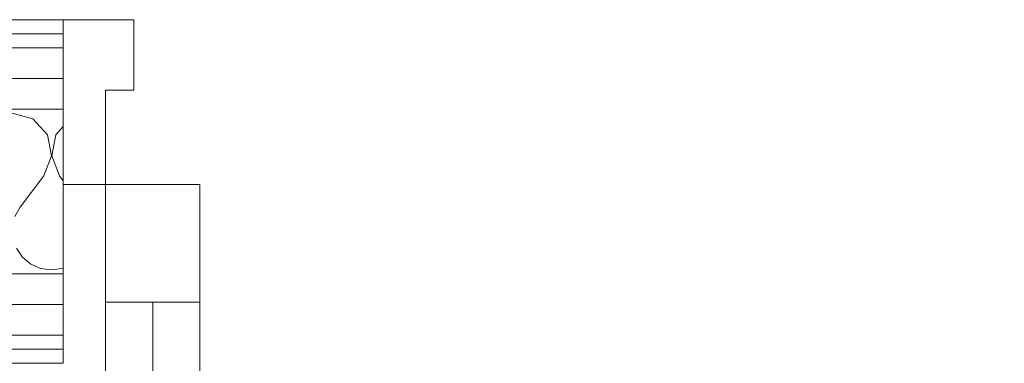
# Model space of a CAD drawing. Header units: millimetres. Extents: x -28277 to 305935, y -19284 to 4746.
# Tile 170 of 256: x 166418 to 166836, y 1964 to 2110. Entities that reach past the tile are written whole.
import ezdxf

# ---------------------------------------------------------------- set-up
doc = ezdxf.new("R2010")
doc.units = ezdxf.units.MM
doc.header["$MEASUREMENT"] = 0
doc.linetypes.add('Wipeout_Contour', pattern=[1000, 0, -1000])
doc.layers.add('Nuevo_08_E_Envans secs', color=7, linetype='Continuous')
doc.layers.add('Nuevo_Puertas Archicad', color=7, linetype='Continuous')
doc.layers.add('Nuevo_08_E_Envans secs_Pluma_Nº__1', color=7, linetype='Continuous', lineweight=5)
doc.layers.add('Nuevo_Puertas Archicad_Pluma_Nº__1', color=7, linetype='Continuous', lineweight=5)
for name, color, linetype, lineweight, true_color in [('Nuevo_08_E_Envans secs_Pluma_Nº__102', 7, 'Continuous', 5, 0xcccccc), ('Nuevo_08_E_Envans secs_Pluma_Nº__171', 171, 'Continuous', 13, 0xaaaaff), ('Nuevo_08_E_Envans secs_Pluma_Nº__177', 7, 'Continuous', 15, 0xf7e046), ('Nuevo_Puertas Archicad_Pluma_Nº__3', 7, 'Continuous', 5, 0xa4a4a4)]:
    doc.layers.add(name, color=color, linetype=linetype, lineweight=lineweight, true_color=true_color)
pattern_1 = [(44.99999999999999, (184431.6433175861, 0), (-367.6955127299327, 367.6955127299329), [389.9999856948, -129.9999952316]), (44.99999999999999, (184431.6433175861, 367.6955127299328), (-367.6955127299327, 367.6955127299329), [389.9999856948, -129.9999952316])]

# ---------------------------------------------------------------- blocks, each defined once
blk = doc.blocks.new('Puerta Doble 27_5')
at = {"layer": 'Nuevo_Puertas Archicad', "linetype": 'Continuous', "lineweight": 0, "true_color": 0xffffff}
h = blk.add_hatch(dxfattribs=at)
h.set_pattern_fill('Hormigón_en_Masa_0007', style=0, pattern_type=2)
h.set_pattern_definition([(0, (0, 0), (0, 1558.845726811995), [97.5, -802.5]), (0, (450, 779.42283153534), (0, 1558.845726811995), [97.5, -802.5]), (60.00000000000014, (0, 0), (-1350.000000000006, 779.4228634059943), [97.50000000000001, -802.4999999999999]), (60.00000000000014, (900, 0), (-1350.000000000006, 779.4228634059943), [97.50000000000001, -802.4999999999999]), (120.0000000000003, (97.4999964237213, 0), (1350.000000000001, 779.4228634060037), [97.5, -802.4999999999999]), (120.0000000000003, (997.5000143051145, 0), (1350.000000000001, 779.4228634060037), [97.5, -802.4999999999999]), (0, (0, 150), (0, 300), [0, -300, 0, -450]), (44.99999999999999, (150, 150), (-212.1320343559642, 212.1320343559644), [0, -225, 0, -374.9999999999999])])
h.paths.add_polyline_path([(742, 0), (782, 0), (782, 49.99999999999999), (742, 49.99999999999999)])
at = {"layer": 'Nuevo_Puertas Archicad_Pluma_Nº__1', "color": 7, "linetype": 'Continuous', "lineweight": 5}
for p, q in [((762, 732), (762, 49.99999999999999)), ((742, 0), (742, 49.99999999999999)), ((742, 49.99999999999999), (782, 49.99999999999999)), ((782, 49.99999999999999), (782, 0)), ((782, 0), (742, 0)), ((800, 0), (782, 0)), ((782, 0), (782, -40)), ((800, -70), (800, 0)), ((800, 0), (800, -5)), ((800, 0), (800, -5)), ((800, -5), (800, -65)), ((800, -5), (800, -65)), ((782, -40), (770, -40)), ((770, -40), (770, -70)), ((800, -65), (800, -70)), ((800, -65), (800, -70)), ((770, -70), (800, -70))]:
    blk.add_line(p, q, dxfattribs=at)
at = {"layer": 'Nuevo_Puertas Archicad_Pluma_Nº__1', "color": 7, "linetype": 'Continuous', "lineweight": 5, "flags": 128}
for points in [[(762, 732), (762, 49.99999999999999), (742, 49.99999999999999), (742, 732)], [(782, 732), (782, 49.99999999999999), (762, 49.99999999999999), (762, 732)]]:
    blk.add_lwpolyline(points, close=True, dxfattribs=at)
at = {"layer": 'Nuevo_Puertas Archicad_Pluma_Nº__3', "color": 253, "linetype": 'Continuous', "lineweight": 5, "true_color": 0xa4a4a4}
blk.add_arc((782, 0), 782, 90, 180, dxfattribs=at)
blk = doc.blocks.new('Muro_174_7', base_point=(171206.5903911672, 2109.554870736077))
at = {"layer": 'Nuevo_08_E_Envans secs_Pluma_Nº__1', "color": 7, "linetype": 'Continuous', "lineweight": 5}
for p, q in [((166436.6124715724, 2104.554870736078), (166436.6124715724, 2109.554870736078)), ((166436.6124715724, 2044.554870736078), (166436.6124715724, 2104.554870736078)), ((166436.6124715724, 2039.554870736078), (166436.6124715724, 2044.554870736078))]:
    blk.add_line(p, q, dxfattribs=at)
at = {"layer": 'Nuevo_Puertas Archicad', "color": 253, "linetype": 'Continuous', "lineweight": 5, "true_color": 0xa4a4a6, "zscale": 1000, "rotation": 180}
blk.add_blockref('Puerta Doble 27_5', (167236.6124715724, 2039.554870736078), dxfattribs=at)
blk = doc.blocks.new('*X692', base_point=(184431.6433175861, 0))
at = {"layer": 'Nuevo_08_E_Envans secs_Pluma_Nº__102', "color": 254, "linetype": 'Continuous', "lineweight": 5, "true_color": 0xcccccc}
for p, q in [((166423.7388361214, 2067.399050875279), (166414.9766509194, 2069.888204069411)), ((166429.8837707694, 2060.675097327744), (166423.7388361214, 2067.399050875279)), ((166436.6124715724, 2064.187136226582), (166433.4028644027, 2060.675097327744)), ((166431.5759728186, 2051.724777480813), (166429.8837707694, 2060.675097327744)), ((166433.4028644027, 2060.675097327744), (166431.7106623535, 2051.724777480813)), ((166428.3099842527, 2043.221537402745), (166431.5759728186, 2051.724777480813)), ((166431.7106623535, 2051.724777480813), (166434.9766509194, 2043.221537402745)), ((166428.3099842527, 2043.221537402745), (166418.3099842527, 2029.88820406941)), ((166434.9766509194, 2043.221537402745), (166436.6124715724, 2041.040443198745)), ((166418.3099842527, 2029.88820406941), (166416.0848075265, 2025.864033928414)), ((166416.7361977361, 2012.434644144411), (166419.340395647, 2008.644721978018)), ((166419.340395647, 2008.644721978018), (166422.8811323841, 2005.710690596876)), ((166422.8811323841, 2005.710690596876), (166427.0888754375, 2003.855898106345)), ((166427.0888754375, 2003.855898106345), (166431.6433175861, 2003.221537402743)), ((166431.6433175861, 2003.221537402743), (166436.1977597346, 2003.855898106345)), ((166436.1977597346, 2003.855898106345), (166436.6124715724, 2004.038704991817))]:
    blk.add_line(p, q, dxfattribs=at)
blk = doc.blocks.new('Muro_190_7', base_point=(166436.6124715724, 2109.554870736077))
at = {"color": 254, "linetype": 'Wipeout_Contour', "lineweight": 0, "ltscale": 664209.3909834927}
blk.add_wipeout([(165641.35782384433, 2103.554870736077), (166436.61247157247, 2103.554870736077), (166436.61247157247, 2109.554870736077), (165641.35782384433, 2109.554870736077)], dxfattribs=at).dxf.layer = 'Nuevo_08_E_Envans secs'
at = {"color": 254, "linetype": 'Wipeout_Contour', "lineweight": 0, "ltscale": 664208.6077350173}
blk.add_wipeout([(165641.35782384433, 2084.554870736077), (166436.61247157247, 2084.554870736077), (166436.61247157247, 2097.554870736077), (165641.35782384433, 2097.554870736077)], dxfattribs=at).dxf.layer = 'Nuevo_08_E_Envans secs'
at = {"color": 254, "linetype": 'Wipeout_Contour', "lineweight": 0, "ltscale": 664182.5241816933}
blk.add_wipeout([(165631.35782384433, 1963.554870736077), (166436.61247157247, 1963.554870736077), (166436.61247157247, 1969.5548707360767), (165631.35782384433, 1969.5548707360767)], dxfattribs=at).dxf.layer = 'Nuevo_08_E_Envans secs'
at = {"layer": 'Nuevo_08_E_Envans secs_Pluma_Nº__171', "linetype": 'Continuous', "lineweight": 13, "true_color": 0xaaaaff}
h = blk.add_hatch(dxfattribs=at)
h.set_pattern_fill('Panellat_HPL_0007', color=161, style=0, pattern_type=2)
h.set_pattern_definition(pattern_1)
h.paths.add_polyline_path([(165641.3578238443, 2103.554870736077), (166436.6124715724, 2103.554870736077), (166436.6124715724, 2109.554870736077), (165641.3578238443, 2109.554870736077)])
h = blk.add_hatch(dxfattribs=at)
h.set_pattern_fill('Panellat_HPL_0007', color=161, style=0, pattern_type=2)
h.set_pattern_definition(pattern_1)
h.paths.add_polyline_path([(165631.3578238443, 1963.554870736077), (166436.6124715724, 1963.554870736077), (166436.6124715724, 1969.554870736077), (165631.3578238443, 1969.554870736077)])
at = {"layer": 'Nuevo_08_E_Envans secs_Pluma_Nº__177', "linetype": 'Continuous', "lineweight": 15, "true_color": 0xf7e046}
h = blk.add_hatch(dxfattribs=at)
h.set_pattern_fill('Panellat_HPL_0007', color=53, style=0, pattern_type=2)
h.set_pattern_definition(pattern_1)
h.paths.add_polyline_path([(165641.3578238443, 2084.554870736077), (166436.6124715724, 2084.554870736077), (166436.6124715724, 2097.554870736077), (165641.3578238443, 2097.554870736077)])
at = {"layer": 'Nuevo_08_E_Envans secs_Pluma_Nº__1', "color": 7, "linetype": 'Continuous', "lineweight": 5}
for p, q in [((166436.6124715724, 2103.554870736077), (165641.3578238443, 2103.554870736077)), ((166436.6124715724, 2097.554870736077), (165641.3578238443, 2097.554870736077)), ((166436.6124715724, 1969.554870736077), (165631.3578238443, 1969.554870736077))]:
    blk.add_line(p, q, dxfattribs=at)
at = {"layer": 'Nuevo_08_E_Envans secs_Pluma_Nº__1', "color": 7, "linetype": 'Continuous', "lineweight": 5, "flags": 128}
for points in [[(166436.6124715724, 2109.554870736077), (165641.3578238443, 2109.554870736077)], [(166436.6124715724, 2109.554870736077), (166436.6124715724, 2103.554870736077)], [(166436.6124715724, 2103.554870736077), (166436.6124715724, 2097.554870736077)], [(166436.6124715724, 1969.554870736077), (166436.6124715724, 1963.554870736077)], [(165631.3578238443, 1963.554870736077), (166436.6124715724, 1963.554870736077)]]:
    blk.add_lwpolyline(points, dxfattribs=at)
at = {"color": 254, "linetype": 'Wipeout_Contour', "lineweight": 0, "ltscale": 664207.9549433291}
blk.add_wipeout([(165641.35782384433, 2071.554870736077), (166436.61247157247, 2071.554870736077), (166436.61247157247, 2084.554870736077), (165641.35782384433, 2084.554870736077)], dxfattribs=at).dxf.layer = 'Nuevo_08_E_Envans secs'
at = {"layer": 'Nuevo_08_E_Envans secs_Pluma_Nº__177', "linetype": 'Continuous', "lineweight": 15, "true_color": 0xf7e046}
h = blk.add_hatch(dxfattribs=at)
h.set_pattern_fill('Panellat_HPL_0007', color=53, style=0, pattern_type=2)
h.set_pattern_definition(pattern_1)
h.paths.add_polyline_path([(165641.3578238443, 2071.554870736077), (166436.6124715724, 2071.554870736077), (166436.6124715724, 2084.554870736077), (165641.3578238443, 2084.554870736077)])
at = {"layer": 'Nuevo_08_E_Envans secs_Pluma_Nº__1', "color": 7, "linetype": 'Continuous', "lineweight": 5}
for p, q in [((166436.6124715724, 2084.554870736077), (165641.3578238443, 2084.554870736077)), ((166436.6124715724, 2071.554870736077), (165641.357823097, 2071.554870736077))]:
    blk.add_line(p, q, dxfattribs=at)
at = {"layer": 'Nuevo_08_E_Envans secs_Pluma_Nº__1', "color": 7, "linetype": 'Continuous', "lineweight": 5, "flags": 128}
for points in [[(166436.6124715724, 2097.554870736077), (166436.6124715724, 2084.554870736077)], [(166436.6124715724, 2084.554870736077), (166436.6124715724, 2071.554870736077)]]:
    blk.add_lwpolyline(points, dxfattribs=at)
at = {"layer": 'Nuevo_08_E_Envans secs', "color": 7, "lineweight": 20}
blk.add_blockref('*X692', (184431.6433175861, 0), dxfattribs=at)
at = {"color": 254, "linetype": 'Wipeout_Contour', "lineweight": 0, "ltscale": 664183.8845253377}
blk.add_wipeout([(165631.35782384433, 1988.554870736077), (166436.61247157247, 1988.554870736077), (166436.61247157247, 2001.5548707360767), (165631.35782384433, 2001.5548707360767)], dxfattribs=at).dxf.layer = 'Nuevo_08_E_Envans secs'
at = {"layer": 'Nuevo_08_E_Envans secs_Pluma_Nº__177', "linetype": 'Continuous', "lineweight": 15, "true_color": 0xf7e046}
h = blk.add_hatch(dxfattribs=at)
h.set_pattern_fill('Panellat_HPL_0007', color=53, style=0, pattern_type=2)
h.set_pattern_definition(pattern_1)
h.paths.add_polyline_path([(165631.3578238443, 1988.554870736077), (166436.6124715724, 1988.554870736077), (166436.6124715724, 2001.554870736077), (165631.3578238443, 2001.554870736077)])
at = {"layer": 'Nuevo_08_E_Envans secs_Pluma_Nº__1', "color": 7, "linetype": 'Continuous', "lineweight": 5}
blk.add_line((166436.6124715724, 2001.554870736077), (165631.3578238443, 2001.554870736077), dxfattribs=at)
at = {"layer": 'Nuevo_08_E_Envans secs_Pluma_Nº__1', "color": 7, "linetype": 'Continuous', "lineweight": 5, "flags": 128}
blk.add_lwpolyline([(166436.6124715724, 2071.554870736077), (166436.6124715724, 2001.554870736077)], dxfattribs=at)
at = {"color": 254, "linetype": 'Wipeout_Contour', "lineweight": 0, "ltscale": 664183.2617734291}
blk.add_wipeout([(165631.35782384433, 1975.554870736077), (166436.61247157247, 1975.554870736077), (166436.61247157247, 1988.554870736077), (165631.35782384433, 1988.554870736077)], dxfattribs=at).dxf.layer = 'Nuevo_08_E_Envans secs'
at = {"layer": 'Nuevo_08_E_Envans secs_Pluma_Nº__177', "linetype": 'Continuous', "lineweight": 15, "true_color": 0xf7e046}
h = blk.add_hatch(dxfattribs=at)
h.set_pattern_fill('Panellat_HPL_0007', color=53, style=0, pattern_type=2)
h.set_pattern_definition(pattern_1)
h.paths.add_polyline_path([(165631.3578238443, 1975.554870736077), (166436.6124715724, 1975.554870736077), (166436.6124715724, 1988.554870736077), (165631.3578238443, 1988.554870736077)])
at = {"layer": 'Nuevo_08_E_Envans secs_Pluma_Nº__1', "color": 7, "linetype": 'Continuous', "lineweight": 5}
for p, q in [((166436.6124715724, 1988.554870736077), (165631.3578238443, 1988.554870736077)), ((166436.6124715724, 1975.554870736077), (165631.3578238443, 1975.554870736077))]:
    blk.add_line(p, q, dxfattribs=at)
at = {"layer": 'Nuevo_08_E_Envans secs_Pluma_Nº__1', "color": 7, "linetype": 'Continuous', "lineweight": 5, "flags": 128}
for points in [[(166436.6124715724, 2001.554870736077), (166436.6124715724, 1988.554870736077)], [(166436.6124715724, 1988.554870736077), (166436.6124715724, 1975.554870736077)], [(166436.6124715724, 1975.554870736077), (166436.6124715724, 1969.554870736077)]]:
    blk.add_lwpolyline(points, dxfattribs=at)

msp = doc.modelspace()

# ---------------------------------------------------------------- block references
at = {"layer": 'Nuevo_08_E_Envans secs', "color": 7, "lineweight": 20}
msp.add_blockref('Muro_174_7', (171206.5903911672, 2109.554870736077), dxfattribs=at)

# ---------------------------------------------------------------- next in the draw order: block references
msp.add_blockref('Muro_190_7', (166436.6124715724, 2109.554870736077), dxfattribs=at)

doc.saveas('drawing.dxf')
